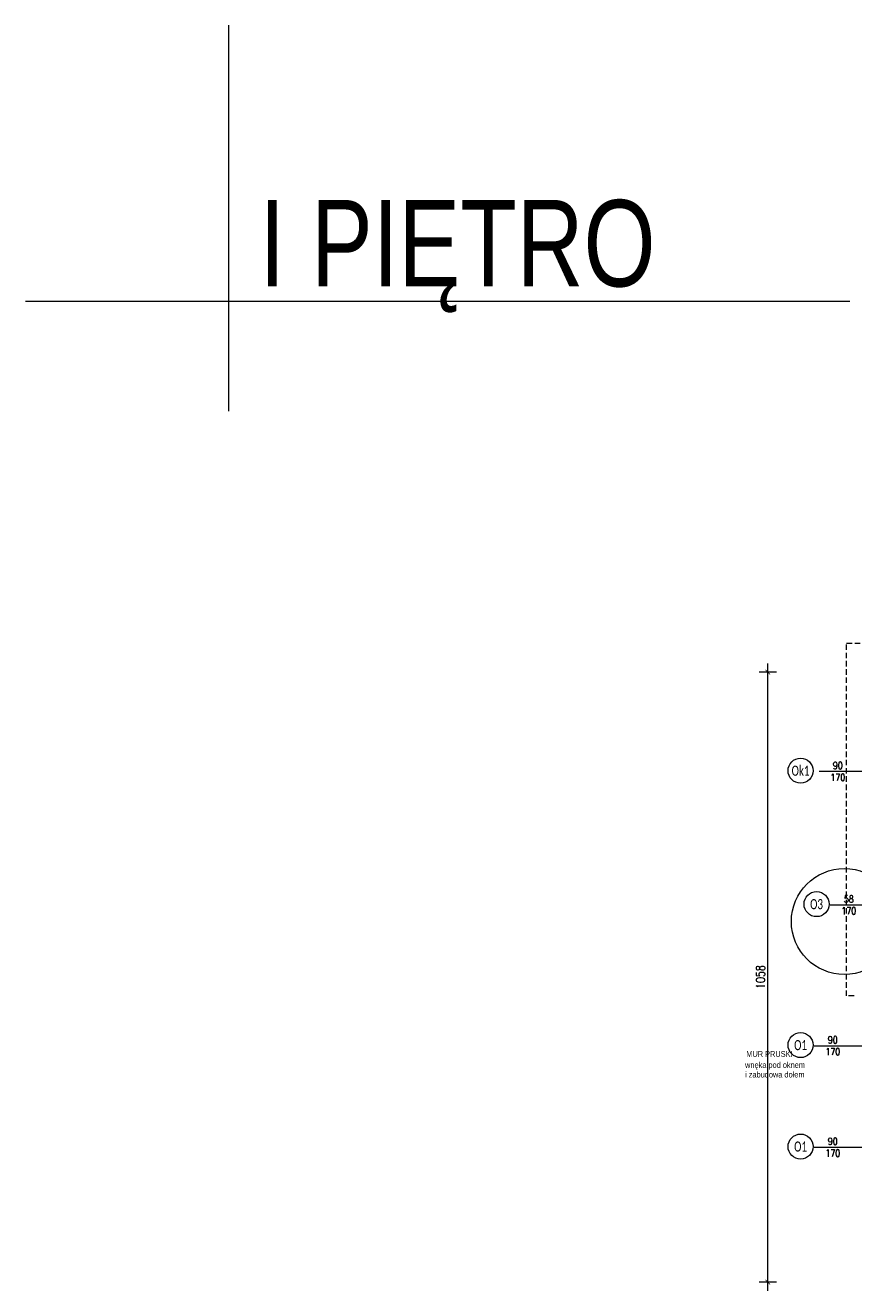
# Model space of a CAD drawing. Header units: millimetres. Extents: x 284606 to 569416, y -192995 to -95103.
# Tile 78 of 178: x 296105 to 297541, y -107432 to -105237. Entities that reach past the tile are written whole.
import ezdxf
from ezdxf.enums import TextEntityAlignment as Align

# ---------------------------------------------------------------- set-up
doc = ezdxf.new("R2010")
doc.units = ezdxf.units.MM
doc.linetypes.add('HIDDEN', pattern=[9.525, 6.35, -3.175])
doc.layers.get('0').update_dxf_attribs({"lineweight": 0})
doc.layers.add('!STR_Obrysy pomieszczeń', color=215, linetype='Continuous', lineweight=9, plot=False)
for name, color, linetype, lineweight in [('!STR_Opisy 0.09', 8, 'Continuous', 9), ('!STR_Przerywana 0.09', 8, 'HIDDEN', 9), ('!STR_Wymiarowanie', 254, 'Continuous', 9), ('EKO Opisy 0.09', 8, 'Continuous', 9)]:
    doc.layers.add(name, color=color, linetype=linetype, lineweight=lineweight)
doc.styles.add('1_50', font='txt', dxfattribs={"width": 0.8})
doc.styles.add('EKO 1-10', font='romans.shx', dxfattribs={"width": 0.8, "height": 15})
doc.styles.add('EKO 1-5', font='romans.shx', dxfattribs={"width": 0.8, "height": 10})
doc.styles.add('EKO CM 1-50', font='calibri.ttf', dxfattribs={"width": 0.8, "height": 12.5})
doc.dimstyles.new('EKO wymiar 1-10', dxfattribs={"dimtxt": 15, "dimasz": 8, "dimexe": 15, "dimexo": 15, "dimgap": 5, "dimtad": 1, "dimdec": 0, "dimtxsty": 'EKO 1-10', "dimblk": 'ARCHTICK', "dimcen": 10, "dimdle": 15, "dimclrd": 256, "dimclre": 256, "dimclrt": 256, "dimazin": 2, "dimtfac": 1, "dimtdec": 0, "dimtmove": 2, "dimatfit": 3, "dimldrblk": 'ARCHTICK', "dimfxl": 15, "dimfxlon": 1, "dimlwd": -1, "dimlwe": -1, "dimarcsym": 0})

# ---------------------------------------------------------------- blocks, each defined once
blk = doc.blocks.new('*U351')
at = {"layer": '!STR_Opisy 0.09', "linetype": 'Continuous'}
blk.add_line((0, -153.5), (0, -32.2), dxfattribs=at)
at = {"layer": '!STR_Opisy 0.09', "linetype": 'Continuous', "style": 'EKO 1-5', "width": 0.8}
blk.add_attdef('HP=', (19, -6.8), '', height=12.5, rotation=180, dxfattribs=at)
at = {"layer": '!STR_Opisy 0.09', "ltscale": 0.7, "style": 'EKO 1-5', "width": 0.8}
blk.add_attdef('WYS', text='', height=12.5, rotation=270, dxfattribs=at).set_placement((-10.5, -121.4), align=Align.MIDDLE_CENTER)
at = {"layer": '!STR_Opisy 0.09', "linetype": 'Continuous', "style": 'EKO 1-5', "width": 0.8}
blk.add_attdef('SZER', text='', height=12.5, rotation=270, dxfattribs=at).set_placement((0, -121.4), align=Align.BOTTOM_CENTER)
blk = doc.blocks.new('*U847')
at = {"layer": '!STR_Opisy 0.09', "linetype": 'Continuous'}
blk.add_line((0, -153.5), (0, -32.2), dxfattribs=at)
at = {"layer": '!STR_Opisy 0.09', "linetype": 'Continuous', "style": 'EKO 1-5', "width": 0.8}
blk.add_attdef('HP=', (-37.5, 58.5), '', height=12.5, rotation=180, dxfattribs=at)
at = {"layer": '!STR_Opisy 0.09', "ltscale": 0.7, "style": 'EKO 1-5', "width": 0.8}
blk.add_attdef('WYS', text='', height=12.5, rotation=270, dxfattribs=at).set_placement((-10.5, -121.4), align=Align.MIDDLE_CENTER)
at = {"layer": '!STR_Opisy 0.09', "linetype": 'Continuous', "style": 'EKO 1-5', "width": 0.8}
blk.add_attdef('SZER', text='', height=12.5, rotation=270, dxfattribs=at).set_placement((0, -121.4), align=Align.BOTTOM_CENTER)
blk = doc.blocks.new('*U848')
at = {"layer": '!STR_Opisy 0.09', "linetype": 'Continuous'}
blk.add_line((0, -153.5), (0, -32.2), dxfattribs=at)
at = {"layer": '!STR_Opisy 0.09', "linetype": 'Continuous', "style": 'EKO 1-5', "width": 0.8}
blk.add_attdef('HP=', (-37.5, 60), '', height=12.5, rotation=180, dxfattribs=at)
at = {"layer": '!STR_Opisy 0.09', "ltscale": 0.7, "style": 'EKO 1-5', "width": 0.8}
blk.add_attdef('WYS', text='', height=12.5, rotation=270, dxfattribs=at).set_placement((-10.5, -121.4), align=Align.MIDDLE_CENTER)
at = {"layer": '!STR_Opisy 0.09', "linetype": 'Continuous', "style": 'EKO 1-5', "width": 0.8}
blk.add_attdef('SZER', text='', height=12.5, rotation=270, dxfattribs=at).set_placement((0, -121.4), align=Align.BOTTOM_CENTER)
blk = doc.blocks.new('*U845')
at = {"layer": '!STR_Opisy 0.09', "linetype": 'Continuous'}
blk.add_line((0, -153.5), (0, -32.2), dxfattribs=at)
at = {"layer": '!STR_Opisy 0.09', "linetype": 'Continuous', "style": 'EKO 1-5', "width": 0.8}
blk.add_attdef('HP=', (-55.1, 11.4), '', height=12.5, rotation=180, dxfattribs=at)
at = {"layer": '!STR_Opisy 0.09', "ltscale": 0.7, "style": 'EKO 1-5', "width": 0.8}
blk.add_attdef('WYS', text='', height=12.5, rotation=270, dxfattribs=at).set_placement((-10.5, -121.4), align=Align.MIDDLE_CENTER)
at = {"layer": '!STR_Opisy 0.09', "linetype": 'Continuous', "style": 'EKO 1-5', "width": 0.8}
blk.add_attdef('SZER', text='', height=12.5, rotation=270, dxfattribs=at).set_placement((0, -121.4), align=Align.BOTTOM_CENTER)
blk = doc.blocks.new('_ArchTick')
at = {"color": 0, "linetype": 'ByBlock', "const_width": 0.15}
blk.add_lwpolyline([(-0.5, -0.5), (0.5, 0.5)], dxfattribs=at)
blk = doc.blocks.new('*D664')
at = {"layer": '!STR_Wymiarowanie', "ltscale": 1.5, "transparency": 16777216}
for p, q in [((297392.2, -107432.4), (297392.2, -106344.4)), ((297407.2, -106359.4), (297377.2, -106359.4)), ((297407.2, -107417.4), (297377.2, -107417.4))]:
    blk.add_line(p, q, dxfattribs=at)
at = {"layer": 'Defpoints', "color": 0, "ltscale": 1.5, "transparency": 16777216}
for p in [(297392.2, -106359.4), (297578.9, -106359.4), (297591.9, -107417.4)]:
    blk.add_point(p, dxfattribs=at)
at = {"layer": '!STR_Wymiarowanie', "ltscale": 1.5, "transparency": 16777216, "xscale": 8, "yscale": 8, "zscale": 8}
for p, rotation in [((297392.2, -106359.4), 90), ((297392.2, -107417.4), 270)]:
    blk.add_blockref('_ArchTick', p, dxfattribs=dict(at, rotation=rotation))
at = {"layer": '!STR_Wymiarowanie', "ltscale": 1.5, "transparency": 16777216, "insert": (297379.7, -106888.4), "char_height": 15, "attachment_point": 5, "rotation": 90, "style": 'EKO 1-10'}
blk.add_mtext('1058', dxfattribs=at)
blk = doc.blocks.new('KÓLKO')
at = {"layer": '!STR_Opisy 0.09'}
blk.add_circle((0, -15.5), 15.5, dxfattribs=at)
at = {"layer": '!STR_Opisy 0.09', "style": 'EKO 1-10', "width": 0.8}
blk.add_attdef('NR', text='', height=15, dxfattribs=at).set_placement((0, -15.5), align=Align.MIDDLE_CENTER)

msp = doc.modelspace()

# ---------------------------------------------------------------- linework, layer by layer
at = {"layer": '!STR_Obrysy pomieszczeń', "ltscale": 0.3}
for points in [[(296457.6, -105237.4), (296457.6, -105906.8)], [(296105.2, -105715.7), (297534.7, -105715.7)]]:
    msp.add_lwpolyline(points, dxfattribs=at)
at = {"layer": '!STR_Obrysy pomieszczeń', "ltscale": 1.5}
msp.add_circle((297525, -106792), 91.8, dxfattribs=at)
at = {"layer": '!STR_Przerywana 0.09', "ltscale": 1.5}
msp.add_lwpolyline([(297541.9, -106921.1), (297528.9, -106921.1), (297528.9, -106309.4), (298053.4, -106309.4)], dxfattribs=at)

# ---------------------------------------------------------------- block references
at = {"layer": '!STR_Opisy 0.09'}
ref = msp.add_blockref('*U845', (297635.1, -106531.4), dxfattribs=dict(at, xscale=-1, rotation=270))
ref.add_attrib('SZER', '90', dxfattribs={"linetype": 'Continuous', "height": 12.5, "rotation": 360, "style": 'EKO 1-5', "width": 0.8}).set_placement((297513.7, -106531.4), align=Align.BOTTOM_CENTER)
ref.add_attrib('WYS', '170', dxfattribs={"ltscale": 0.7, "height": 12.5, "rotation": 360, "style": 'EKO 1-5', "width": 0.8}).set_placement((297513.7, -106542), align=Align.MIDDLE_CENTER)
ref.add_attrib('HP=', 'hp=91', (297646.5, -106586.6), dxfattribs={"linetype": 'Continuous', "height": 12.5, "rotation": 90, "style": 'EKO 1-5', "width": 0.8})
ref = msp.add_blockref('*U351', (297654, -106762.9), dxfattribs=dict(at, xscale=-1, rotation=270))
ref.add_attrib('SZER', '58', dxfattribs={"linetype": 'Continuous', "height": 12.5, "rotation": 360, "style": 'EKO 1-5', "width": 0.8}).set_placement((297532.7, -106762.9), align=Align.BOTTOM_CENTER)
ref.add_attrib('WYS', '170', dxfattribs={"ltscale": 0.7, "height": 12.5, "rotation": 360, "style": 'EKO 1-5', "width": 0.8}).set_placement((297532.7, -106773.4), align=Align.MIDDLE_CENTER)
ref = msp.add_blockref('*U848', (297626.3, -107007.4), dxfattribs=dict(at, xscale=-1, rotation=270))
ref.add_attrib('SZER', '90', dxfattribs={"linetype": 'Continuous', "height": 12.5, "rotation": 360, "style": 'EKO 1-5', "width": 0.8}).set_placement((297504.9, -107007.4), align=Align.BOTTOM_CENTER)
ref.add_attrib('WYS', '170', dxfattribs={"ltscale": 0.7, "height": 12.5, "rotation": 360, "style": 'EKO 1-5', "width": 0.8}).set_placement((297504.9, -107017.9), align=Align.MIDDLE_CENTER)
ref.add_attrib('HP=', 'hp=82', (297686.3, -107044.9), dxfattribs={"linetype": 'Continuous', "height": 12.5, "rotation": 90, "style": 'EKO 1-5', "width": 0.8})
ref = msp.add_blockref('*U847', (297626.3, -107183.3), dxfattribs=dict(at, xscale=-1, rotation=270))
ref.add_attrib('SZER', '90', dxfattribs={"linetype": 'Continuous', "height": 12.5, "rotation": 360, "style": 'EKO 1-5', "width": 0.8}).set_placement((297504.9, -107183.3), align=Align.BOTTOM_CENTER)
ref.add_attrib('WYS', '170', dxfattribs={"ltscale": 0.7, "height": 12.5, "rotation": 360, "style": 'EKO 1-5', "width": 0.8}).set_placement((297504.9, -107193.9), align=Align.MIDDLE_CENTER)
ref.add_attrib('HP=', 'hp=82', (297684.8, -107220.8), dxfattribs={"linetype": 'Continuous', "height": 12.5, "rotation": 90, "style": 'EKO 1-5', "width": 0.8})
at = {"layer": 'EKO Opisy 0.09'}
ref = msp.add_blockref('KÓLKO', (297449.1, -106508.7), dxfattribs=dict(at, xscale=1.4, yscale=1.4, zscale=1.4))
ref.add_attrib('NR', 'Ok1', dxfattribs={"height": 17.5, "style": 'EKO CM 1-50', "width": 0.7}).set_placement((297449.1, -106530.4), align=Align.MIDDLE_CENTER)
ref = msp.add_blockref('KÓLKO', (297476.8, -106740.2), dxfattribs=dict(at, xscale=1.4, yscale=1.4, zscale=1.4))
ref.add_attrib('NR', 'O3', dxfattribs={"height": 17.5, "style": 'EKO CM 1-50', "width": 0.7}).set_placement((297476.8, -106761.9), align=Align.MIDDLE_CENTER)
ref = msp.add_blockref('KÓLKO', (297449.1, -106984.7), dxfattribs=dict(at, xscale=1.4, yscale=1.4, zscale=1.4))
ref.add_attrib('NR', 'O1', dxfattribs={"height": 17.5, "style": 'EKO CM 1-50', "width": 0.7}).set_placement((297449.1, -107006.4), align=Align.MIDDLE_CENTER)
ref = msp.add_blockref('KÓLKO', (297449.1, -107160.7), dxfattribs=dict(at, xscale=1.4, yscale=1.4, zscale=1.4))
ref.add_attrib('NR', 'O1', dxfattribs={"height": 17.5, "style": 'EKO CM 1-50', "width": 0.7}).set_placement((297449.1, -107182.4), align=Align.MIDDLE_CENTER)

# ---------------------------------------------------------------- texts
at = {"layer": '!STR_Obrysy pomieszczeń', "ltscale": 0.3, "attachment_point": 1, "style": '1_50'}
for s, insert, char_height in [('I PIĘTRO', (296511.2, -105540.4), 150), ('\\A1;MUR PRUSKI', (297355, -107016.8), 10), ('\\A1;wnęka pod oknem\\Pi zabudowa dołem', (297352.9, -107035.9), 10)]:
    msp.add_mtext_dynamic_manual_height_columns(s, width=2231.725, gutter_width=453.6, heights=[120.4], dxfattribs=dict(at, insert=insert, char_height=char_height))

# ---------------------------------------------------------------- dimensions: what is measured, and where the dimension line sits
at = {"layer": '!STR_Wymiarowanie', "ltscale": 1.5}
dim = msp.add_linear_dim(base=(297392.2, -106359.4), p1=(297591.9, -107417.4), p2=(297578.9, -106359.4), angle=90, dimstyle='EKO wymiar 1-10', dxfattribs=at)
dim.commit()
dim.dimension.update_dxf_attribs({"geometry": '*D664', "text_midpoint": (297379.7, -106888.4)})

doc.saveas('drawing.dxf')
